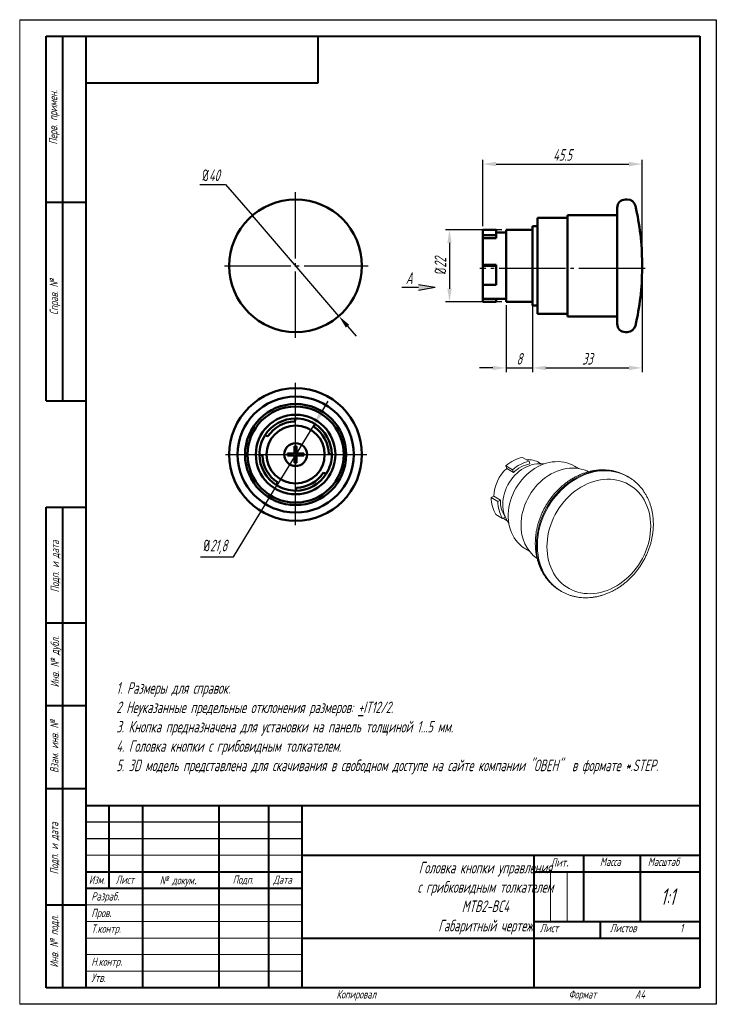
# Model space of a CAD drawing. Header units: millimetres. Extents: x 2381 to 2591, y 1129 to 1426.
import ezdxf

# ---------------------------------------------------------------- set-up
doc = ezdxf.new("R2010")
doc.units = ezdxf.units.MM
doc.linetypes.add('ГОСТ 2.303 5', pattern=[24, 20, -1.5, 1, -1.5])
for name, color, linetype, lineweight in [('main', 5, 'Continuous', 50), ('text', 7, 'Continuous', 25), ('Оси', 1, 'ГОСТ 2.303 5', 25), ('РАЗМЕРЫ', 7, 'Continuous', 25), ('ФОРМАТ', 7, 'Continuous', 25), ('ФОРМАТ @ 1', 7, 'Continuous', 25)]:
    doc.layers.add(name, color=color, linetype=linetype, lineweight=lineweight)
doc.styles.add('GOST', font='Gost.shx', dxfattribs={"width": 0.8, "oblique": 15, "height": 3.5})
doc.dimstyles.new('ISO-25', dxfattribs={"dimtxt": 3.5, "dimasz": 4, "dimexe": 1.25, "dimexo": 1, "dimgap": 1, "dimtad": 1, "dimtoh": 1, "dimdec": 1, "dimtxsty": 'GOST', "dimcen": 0, "dimclrd": 256, "dimclrt": 7, "dimadec": 0, "dimazin": 2, "dimtfac": 1, "dimtdec": 1, "dimtmove": 0, "dimatfit": 1, "dimfxl": 0, "dimlwd": -1, "dimarcsym": 0})
doc.dimstyles.get("Standard").update_dxf_attribs({"dimtxt": 3.5, "dimasz": 4, "dimexe": 1.25, "dimexo": 1, "dimgap": 1, "dimtad": 1, "dimdec": 1, "dimrnd": 0.5, "dimtxsty": 'GOST', "dimcen": 0, "dimclrd": 256, "dimclre": 256, "dimclrt": 7, "dimadec": 0, "dimazin": 2, "dimtfac": 1, "dimtdec": 1, "dimtmove": 2, "dimatfit": 1, "dimfxl": 0, "dimtolj": 1, "dimtzin": 0, "dimlwd": -1, "dimlwe": -1, "dimarcsym": 0})

# ---------------------------------------------------------------- blocks, each defined once
blk = doc.blocks.new('*D225')
at = {"layer": 'Defpoints', "color": 0}
for p in [(2450.95, 1366.65), (2477.03, 1336.32)]:
    blk.add_point(p, dxfattribs=at)
at = {"layer": 'РАЗМЕРЫ'}
for p, q in [((2435.11, 1376.05), (2442.88, 1376.05)), ((2442.88, 1376.05), (2450.95, 1366.65)), ((2477.03, 1336.32), (2450.95, 1366.65)), ((2479.64, 1333.29), (2482.24, 1330.25))]:
    blk.add_line(p, q, dxfattribs=at)
at = {"layer": 'РАЗМЕРЫ', "color": 0}
blk.add_arc((2463.99, 1351.49), 20, 127.1017, 132.8513, dxfattribs=at)
at = {"layer": 'РАЗМЕРЫ'}
blk.add_solid([(2480.14, 1333.72), (2479.13, 1332.85), (2477.03, 1336.32)], dxfattribs=at)
at = {"layer": 'РАЗМЕРЫ', "color": 7, "insert": (2438.49, 1378.8), "char_height": 3.5, "attachment_point": 5, "style": 'GOST'}
blk.add_mtext('\\A1;{\\Q0;%%c}40', dxfattribs=at)
blk = doc.blocks.new('_None')
blk = doc.blocks.new('*D226')
at = {"layer": 'Defpoints', "color": 0}
for p in [(2527.13, 1362.39), (2510.38, 1340.59), (2527.13, 1340.59)]:
    blk.add_point(p, dxfattribs=at)
at = {"layer": 'РАЗМЕРЫ'}
for p, q in [((2526.13, 1362.39), (2509.13, 1362.39)), ((2510.38, 1358.39), (2510.38, 1344.59)), ((2526.13, 1340.59), (2509.13, 1340.59))]:
    blk.add_line(p, q, dxfattribs=at)
for points in [[(2511.05, 1358.39), (2509.72, 1358.39), (2510.38, 1362.39)], [(2509.72, 1344.59), (2511.05, 1344.59), (2510.38, 1340.59)]]:
    blk.add_solid(points, dxfattribs=at)
at = {"layer": 'РАЗМЕРЫ', "color": 7, "insert": (2507.63, 1351.49), "char_height": 3.5, "attachment_point": 5, "rotation": 90, "style": 'GOST'}
blk.add_mtext('\\A1;{\\Q0;%%C}22', dxfattribs=at)
blk = doc.blocks.new('*D227')
at = {"layer": 'Defpoints', "color": 0}
for p in [(2568.44, 1351.7), (2535.43, 1339.59), (2568.44, 1320.69)]:
    blk.add_point(p, dxfattribs=at)
at = {"layer": 'РАЗМЕРЫ'}
for p, q in [((2568.44, 1350.7), (2568.44, 1319.44)), ((2535.43, 1338.59), (2535.43, 1319.44)), ((2539.43, 1320.69), (2564.44, 1320.69))]:
    blk.add_line(p, q, dxfattribs=at)
for points in [[(2539.43, 1321.35), (2539.43, 1320.02), (2535.43, 1320.69)], [(2564.44, 1320.02), (2564.44, 1321.35), (2568.44, 1320.69)]]:
    blk.add_solid(points, dxfattribs=at)
at = {"layer": 'РАЗМЕРЫ', "color": 7, "insert": (2551.94, 1323.44), "char_height": 3.5, "attachment_point": 5, "style": 'GOST'}
blk.add_mtext('\\A1;33', dxfattribs=at)
blk = doc.blocks.new('*D228')
at = {"layer": 'Defpoints', "color": 0}
for p in [(2527.43, 1340.59), (2535.43, 1340.59), (2535.43, 1320.69)]:
    blk.add_point(p, dxfattribs=at)
at = {"layer": 'РАЗМЕРЫ'}
for p, q in [((2527.43, 1339.59), (2527.43, 1319.44)), ((2535.43, 1339.59), (2535.43, 1319.44)), ((2523.43, 1320.69), (2519.43, 1320.69)), ((2527.43, 1320.69), (2535.43, 1320.69)), ((2539.43, 1320.69), (2543.43, 1320.69))]:
    blk.add_line(p, q, dxfattribs=at)
for points in [[(2523.43, 1320.02), (2523.43, 1321.35), (2527.43, 1320.69)], [(2539.43, 1321.35), (2539.43, 1320.02), (2535.43, 1320.69)]]:
    blk.add_solid(points, dxfattribs=at)
at = {"layer": 'РАЗМЕРЫ', "color": 7, "insert": (2531.43, 1323.44), "char_height": 3.5, "attachment_point": 5, "style": 'GOST'}
blk.add_mtext('\\A1;8', dxfattribs=at)
blk = doc.blocks.new('*D229')
at = {"layer": 'Defpoints', "color": 0}
for p in [(2568.44, 1382.18), (2520.43, 1362.42), (2568.44, 1350.7)]:
    blk.add_point(p, dxfattribs=at)
at = {"layer": 'РАЗМЕРЫ'}
for p, q in [((2520.43, 1363.42), (2520.43, 1383.43)), ((2524.43, 1382.18), (2564.44, 1382.18)), ((2568.44, 1351.7), (2568.44, 1383.43))]:
    blk.add_line(p, q, dxfattribs=at)
for points in [[(2524.43, 1382.84), (2524.43, 1381.51), (2520.43, 1382.18)], [(2564.44, 1381.51), (2564.44, 1382.84), (2568.44, 1382.18)]]:
    blk.add_solid(points, dxfattribs=at)
at = {"layer": 'РАЗМЕРЫ', "color": 7, "insert": (2544.44, 1384.93), "char_height": 3.5, "attachment_point": 5, "style": 'GOST'}
blk.add_mtext('\\A1;45.5', dxfattribs=at)
blk = doc.blocks.new('*D231')
at = {"layer": 'Defpoints', "color": 0}
for p in [(2469.66, 1303.85), (2458.33, 1285.23)]:
    blk.add_point(p, dxfattribs=at)
at = {"layer": 'РАЗМЕРЫ'}
for p, q in [((2471.74, 1307.27), (2473.81, 1310.69)), ((2469.66, 1303.85), (2458.33, 1285.23)), ((2445.23, 1263.7), (2458.33, 1285.23)), ((2435.36, 1263.7), (2445.23, 1263.7))]:
    blk.add_line(p, q, dxfattribs=at)
blk.add_solid([(2471.17, 1307.62), (2472.31, 1306.92), (2469.66, 1303.85)], dxfattribs=at)
at = {"layer": 'РАЗМЕРЫ', "color": 7, "insert": (2439.79, 1266.71), "char_height": 3.5, "attachment_point": 5, "style": 'GOST'}
blk.add_mtext('\\A1;{\\Q0;%%c}21,8', dxfattribs=at)

msp = doc.modelspace()

# ---------------------------------------------------------------- hatches: boundary and pattern name
at = {"layer": 'РАЗМЕРЫ', "lineweight": 25, "ltscale": 5}
h = msp.add_hatch(color=256, dxfattribs=at)
h.dxf.hatch_style = 1
h.paths.add_polyline_path([(2506.04, 1345.01), (2501.04, 1344.13), (2501.04, 1345.89)])

# ---------------------------------------------------------------- linework, layer by layer
at = {"layer": 'main'}
for p, q in [((2563.98, 1371.49), (2563.43, 1371.49)), ((2560.93, 1366.74), (2545.93, 1366.74)), ((2545.93, 1351.49), (2545.93, 1366.74)), ((2560.93, 1351.49), (2560.93, 1368.99)), ((2536.93, 1363.49), (2535.43, 1363.49)), ((2535.43, 1351.49), (2535.43, 1363.49)), ((2545.93, 1365.99), (2536.93, 1365.99)), ((2536.93, 1365.99), (2536.93, 1336.99)), ((2524.43, 1362.39), (2520.43, 1362.39)), ((2520.43, 1360.73), (2520.43, 1362.39)), ((2524.43, 1360.73), (2520.43, 1360.73)), ((2520.43, 1359.83), (2520.43, 1360.73)), ((2524.43, 1360.73), (2524.43, 1362.39)), ((2527.43, 1361.49), (2524.43, 1361.49)), ((2524.43, 1359.83), (2524.43, 1360.73)), ((2535.43, 1362.39), (2527.43, 1362.39)), ((2527.43, 1351.49), (2527.43, 1362.39)), ((2524.43, 1359.83), (2520.43, 1359.83)), ((2520.43, 1351.74), (2520.43, 1359.83)), ((2524.43, 1351.74), (2520.43, 1351.74)), ((2520.43, 1351.49), (2520.43, 1351.74)), ((2524.43, 1351.49), (2520.43, 1351.49)), ((2520.43, 1345.72), (2520.43, 1351.49)), ((2524.43, 1351.49), (2524.43, 1351.74)), ((2524.43, 1345.72), (2524.43, 1351.49)), ((2527.43, 1340.59), (2527.43, 1351.49)), ((2535.43, 1339.49), (2535.43, 1351.49)), ((2545.93, 1336.24), (2545.93, 1351.49)), ((2560.93, 1333.99), (2560.93, 1351.49)), ((2568.44, 1350.7), (2568.44, 1352.27)), ((2524.43, 1345.72), (2520.43, 1345.72)), ((2520.43, 1341.49), (2520.43, 1345.72)), ((2524.43, 1341.49), (2520.43, 1341.49)), ((2520.43, 1340.59), (2520.43, 1341.49)), ((2524.43, 1340.59), (2520.43, 1340.59)), ((2524.43, 1341.49), (2527.43, 1341.49)), ((2524.43, 1340.59), (2524.43, 1341.49)), ((2527.43, 1340.59), (2535.43, 1340.59)), ((2535.43, 1339.49), (2536.93, 1339.49)), ((2536.93, 1336.99), (2545.93, 1336.99)), ((2545.93, 1336.24), (2560.93, 1336.24)), ((2563.43, 1331.49), (2563.98, 1331.49)), ((2463.99, 1305.46), (2463.73, 1304.56)), ((2469.5, 1302.91), (2469.76, 1303.81)), ((2455.65, 1300.07), (2454.74, 1300.33)), ((2464.23, 1297.06), (2463.63, 1297.06)), ((2463.63, 1297.06), (2463.63, 1294.86)), ((2464.23, 1294.86), (2464.23, 1297.06)), ((2453.09, 1294.56), (2453.99, 1294.31)), ((2463.63, 1294.86), (2461.49, 1294.86)), ((2461.49, 1294.86), (2461.49, 1294.26)), ((2461.49, 1294.26), (2463.63, 1294.26)), ((2463.63, 1294.26), (2463.63, 1292.06)), ((2463.63, 1292.06), (2464.23, 1292.06)), ((2466.49, 1294.86), (2464.23, 1294.86)), ((2464.23, 1292.06), (2464.23, 1294.26)), ((2464.23, 1294.26), (2466.49, 1294.26)), ((2466.49, 1294.26), (2466.49, 1294.86)), ((2474.89, 1294.56), (2473.99, 1294.82)), ((2472.34, 1289.06), (2473.24, 1288.8)), ((2458.48, 1286.22), (2458.22, 1285.32)), ((2463.99, 1283.66), (2464.25, 1284.57))]:
    msp.add_line(p, q, dxfattribs=at)
at = {"layer": 'main', "lineweight": 20}
for p, q in [((2534.4, 1292.52), (2532.4, 1293.71)), ((2534.4, 1292.52), (2534.62, 1291.72)), ((2537.96, 1291.8), (2537.5, 1292.07)), ((2529.4, 1289.99), (2527.4, 1291.17)), ((2527.63, 1290.37), (2527.4, 1291.17)), ((2529.63, 1289.18), (2527.63, 1290.37)), ((2529.63, 1289.18), (2529.4, 1289.99)), ((2549.23, 1290.35), (2548.04, 1291.06)), ((2564.37, 1287.77), (2564.09, 1287.94)), ((2564.37, 1287.77), (2564.42, 1287.74)), ((2522.96, 1281.6), (2523.74, 1282)), ((2524.96, 1280.42), (2522.96, 1281.6)), ((2525.74, 1280.82), (2523.74, 1282)), ((2524.96, 1280.42), (2525.74, 1280.82)), ((2526.39, 1275.28), (2524.39, 1276.46)), ((2527.17, 1275.68), (2526.39, 1275.28)), ((2527.3, 1274.86), (2527.77, 1274.59)), ((2533.26, 1266.1), (2534.45, 1265.4)), ((2543.71, 1253.52), (2543.98, 1253.36))]:
    msp.add_line(p, q, dxfattribs=at)
at = {"layer": 'main', "lineweight": 20, "flags": 128}
for points in [[(2548.04, 1291.06), (2547.32, 1291.44), (2546.53, 1291.78), (2545.72, 1292.05), (2544.87, 1292.25), (2544.01, 1292.37), (2543.13, 1292.43), (2542.23, 1292.41), (2541.33, 1292.32), (2540.42, 1292.16), (2539.52, 1291.93), (2538.62, 1291.62), (2537.73, 1291.25), (2536.86, 1290.82), (2536, 1290.32), (2535.17, 1289.76), (2534.37, 1289.14), (2533.6, 1288.47), (2532.87, 1287.74), (2532.18, 1286.97), (2531.53, 1286.15), (2530.93, 1285.29), (2530.39, 1284.4), (2529.89, 1283.48), (2529.45, 1282.53), (2529.07, 1281.56), (2528.75, 1280.58), (2528.49, 1279.59), (2528.3, 1278.59), (2528.17, 1277.59), (2528.1, 1276.59), (2528.1, 1275.61), (2528.17, 1274.64), (2528.3, 1273.69), (2528.49, 1272.77), (2528.75, 1271.88), (2529.07, 1271.02), (2529.45, 1270.2), (2529.89, 1269.43), (2530.39, 1268.7), (2530.93, 1268.03), (2531.53, 1267.41), (2532.18, 1266.85), (2532.87, 1266.35), (2533.26, 1266.1)], [(2526.46, 1279.53), (2526.49, 1280.38), (2526.59, 1281.24), (2526.75, 1282.1), (2526.97, 1282.96), (2527.26, 1283.8), (2527.6, 1284.63), (2528, 1285.44), (2528.45, 1286.21), (2528.95, 1286.96), (2529.51, 1287.67), (2530.1, 1288.33), (2530.74, 1288.95), (2531.41, 1289.51), (2532.11, 1290.02), (2532.83, 1290.48), (2533.58, 1290.87), (2534.35, 1291.19), (2535.12, 1291.45), (2535.9, 1291.64), (2536.68, 1291.76), (2537.45, 1291.8), (2538.22, 1291.78), (2538.84, 1291.71)], [(2531.94, 1273.31), (2531.98, 1274.31), (2532.07, 1275.33), (2532.23, 1276.34), (2532.45, 1277.36), (2532.74, 1278.36), (2533.08, 1279.36), (2533.49, 1280.34), (2533.95, 1281.3), (2534.47, 1282.23), (2535.03, 1283.13), (2535.65, 1283.99), (2536.31, 1284.82), (2537.02, 1285.6), (2537.76, 1286.34), (2538.55, 1287.02), (2539.36, 1287.65), (2540.2, 1288.22), (2541.07, 1288.74), (2541.95, 1289.19), (2542.86, 1289.57), (2543.77, 1289.89), (2544.69, 1290.14), (2545.61, 1290.33), (2546.53, 1290.44), (2547.44, 1290.48), (2548.35, 1290.45), (2549.23, 1290.35), (2550.1, 1290.18), (2550.94, 1289.94), (2551.75, 1289.63), (2552.28, 1289.39)], [(2564.09, 1287.94), (2564.04, 1287.97), (2563.16, 1288.44), (2562.25, 1288.84), (2561.31, 1289.18), (2560.34, 1289.45), (2559.35, 1289.65), (2558.34, 1289.77), (2557.31, 1289.83), (2556.27, 1289.82), (2555.22, 1289.73), (2554.16, 1289.57), (2553.11, 1289.35), (2552.05, 1289.05), (2551.01, 1288.69), (2549.97, 1288.26), (2548.95, 1287.76), (2547.95, 1287.2), (2546.97, 1286.58), (2546.01, 1285.91), (2545.09, 1285.17), (2544.2, 1284.38), (2543.34, 1283.54), (2542.52, 1282.65), (2541.75, 1281.72), (2541.02, 1280.75), (2540.33, 1279.74), (2539.7, 1278.69), (2539.12, 1277.62), (2538.6, 1276.52), (2538.13, 1275.4), (2537.73, 1274.26), (2537.38, 1273.11), (2537.09, 1271.95), (2536.87, 1270.79), (2536.71, 1269.62), (2536.61, 1268.46), (2536.58, 1267.31)], [(2543.99, 1253.36), (2543.2, 1253.86), (2542.4, 1254.46), (2541.65, 1255.11), (2540.94, 1255.83), (2540.29, 1256.59), (2539.68, 1257.41), (2539.13, 1258.28), (2538.64, 1259.2), (2538.2, 1260.15), (2537.82, 1261.15), (2537.5, 1262.18), (2537.25, 1263.24), (2537.06, 1264.33), (2536.93, 1265.44), (2536.86, 1266.58), (2536.86, 1267.72), (2536.93, 1268.88), (2537.06, 1270.04), (2537.25, 1271.21), (2537.5, 1272.37), (2537.82, 1273.53), (2538.2, 1274.67), (2538.64, 1275.8), (2539.13, 1276.91), (2539.68, 1278), (2540.29, 1279.06), (2540.94, 1280.08), (2541.65, 1281.08), (2542.4, 1282.03), (2543.2, 1282.94), (2544.04, 1283.8), (2544.91, 1284.62), (2545.82, 1285.38), (2546.76, 1286.09), (2547.73, 1286.74), (2548.72, 1287.33), (2549.73, 1287.86), (2550.76, 1288.32), (2551.81, 1288.72), (2552.86, 1289.05), (2553.91, 1289.31), (2554.97, 1289.5), (2556.02, 1289.62), (2557.07, 1289.67), (2558.1, 1289.65), (2559.12, 1289.56), (2560.13, 1289.39), (2561.11, 1289.16), (2562.06, 1288.86), (2562.99, 1288.49), (2563.88, 1288.05), (2564.37, 1287.77)], [(2539.74, 1266.76), (2539.77, 1265.67), (2539.87, 1264.61), (2540.03, 1263.57), (2540.25, 1262.55), (2540.53, 1261.56), (2540.88, 1260.61), (2541.29, 1259.69), (2541.75, 1258.82), (2542.27, 1257.99), (2542.85, 1257.21), (2543.47, 1256.48), (2544.15, 1255.81), (2544.87, 1255.19), (2545.63, 1254.64), (2546.44, 1254.15), (2547.28, 1253.72), (2548.15, 1253.36), (2549.05, 1253.06), (2549.98, 1252.84), (2550.94, 1252.68), (2551.91, 1252.6), (2552.89, 1252.59), (2553.89, 1252.64), (2554.89, 1252.77), (2555.89, 1252.97), (2556.89, 1253.24), (2557.89, 1253.57), (2558.87, 1253.97), (2559.85, 1254.44), (2560.8, 1254.97), (2561.73, 1255.57), (2562.63, 1256.22), (2563.51, 1256.92), (2564.35, 1257.68), (2565.15, 1258.49), (2565.92, 1259.35), (2566.64, 1260.25), (2567.31, 1261.19), (2567.94, 1262.16), (2568.51, 1263.17), (2569.03, 1264.2), (2569.5, 1265.26), (2569.9, 1266.34), (2570.25, 1267.43), (2570.53, 1268.53), (2570.76, 1269.63), (2570.92, 1270.74), (2571.01, 1271.84), (2571.05, 1272.94), (2571.01, 1274.02), (2570.92, 1275.09), (2570.76, 1276.13), (2570.53, 1277.15), (2570.25, 1278.13), (2569.9, 1279.09), (2569.5, 1280), (2569.03, 1280.88), (2568.51, 1281.7), (2567.94, 1282.48), (2567.31, 1283.21), (2566.64, 1283.88), (2565.92, 1284.5), (2565.15, 1285.05), (2564.35, 1285.55), (2563.51, 1285.98), (2562.63, 1286.34), (2561.73, 1286.63), (2560.8, 1286.86), (2559.85, 1287.01), (2558.87, 1287.1), (2557.89, 1287.11), (2556.89, 1287.05), (2555.89, 1286.92), (2554.89, 1286.73), (2553.89, 1286.46), (2552.89, 1286.12), (2551.91, 1285.72), (2550.94, 1285.25), (2549.98, 1284.72), (2549.05, 1284.13), (2548.15, 1283.48), (2547.28, 1282.77), (2546.44, 1282.01), (2545.63, 1281.2), (2544.87, 1280.34), (2544.15, 1279.44), (2543.47, 1278.5), (2542.85, 1277.53), (2542.27, 1276.52), (2541.75, 1275.49), (2541.29, 1274.43), (2540.88, 1273.36), (2540.53, 1272.27), (2540.25, 1271.17), (2540.03, 1270.06), (2539.87, 1268.95), (2539.77, 1267.85), (2539.74, 1266.76)]]:
    msp.add_lwpolyline(points, dxfattribs=at)
at = {"layer": 'main'}
for centre, radius in [((2463.99, 1351.49), 20), ((2463.99, 1294.56), 20), ((2463.99, 1294.56), 17.5), ((2463.99, 1294.56), 15.25), ((2463.99, 1294.56), 14.5), ((2463.99, 1294.56), 12), ((2463.99, 1294.56), 8.75), ((2463.99, 1294.56), 3.45)]:
    msp.add_circle(centre, radius, dxfattribs=at)
for centre, radius, start, end in [((2563.43, 1368.99), 2.5, 90, 180), ((2563.98, 1368.99), 2.5, 13.3322, 90), ((2493.44, 1352.27), 75, 0, 13.3322), ((2493.44, 1350.7), 75, 346.6678, 0), ((2563.43, 1333.99), 2.5, 180, 270), ((2563.98, 1333.99), 2.5, 270, 346.6678), ((2463.99, 1294.56), 10.9, 90, 148.0486), ((2463.99, 1294.56), 10, 91.4819, 146.5667), ((2463.99, 1294.56), 10.9, 58.0486, 90), ((2463.99, 1294.56), 10, 1.4819, 56.5667), ((2463.99, 1294.56), 10.9, 0, 58.0486), ((2463.99, 1294.56), 10.9, 148.0486, 180), ((2463.99, 1294.56), 10.9, 180, 238.0486), ((2463.99, 1294.56), 10, 181.4819, 236.5667), ((2463.99, 1294.56), 10.9, 328.0486, 0), ((2463.99, 1294.56), 10, 271.4819, 326.5667), ((2463.99, 1294.56), 10.9, 270, 328.0486), ((2463.99, 1294.56), 10.9, 238.0486, 270)]:
    msp.add_arc(centre, radius, start, end, dxfattribs=at)
at = {"layer": 'main', "lineweight": 20}
for centre, radius, start, end in [((2534.66, 1283.08), 10.87, 102.0014, 131.8692), ((2536.66, 1281.89), 10.87, 102.0014, 131.8692), ((2533.98, 1286.03), 6.99, 59.777, 93.2534), ((2535.67, 1281.54), 11.94, 132.3648, 177.8087), ((2536.46, 1281.92), 9.97, 100.6104, 133.2602), ((2532.37, 1281.45), 9.41, 179.0983, 212.0102), ((2534.37, 1280.27), 9.41, 179.0983, 212.0102), ((2534.37, 1280.45), 8.64, 177.5715, 213.537), ((2535.65, 1279.33), 9.19, 178.784, 216.5921), ((2530.69, 1280.58), 6.64, 231.6355, 239.3526), ((2543.99, 1272.84), 12.05, 177.7672, 233.2031), ((2552.11, 1266.6), 15.55, 177.4002, 237.2713)]:
    msp.add_arc(centre, radius, start, end, dxfattribs=at)
for points, knots in [([(2564.14, 1287.9), (2564.07, 1287.95), (2563.73, 1288.16), (2563.08, 1288.49), (2562.19, 1288.89), (2561.27, 1289.23), (2560.33, 1289.5), (2559.37, 1289.71), (2558.39, 1289.85), (2557.39, 1289.94), (2556.39, 1289.95), (2555.37, 1289.91), (2554.35, 1289.8), (2553.32, 1289.62), (2552.3, 1289.38), (2551.28, 1289.08), (2550.27, 1288.71), (2549.28, 1288.29), (2548.3, 1287.8), (2547.33, 1287.26), (2546.39, 1286.66), (2545.48, 1286), (2544.59, 1285.3), (2543.73, 1284.54), (2542.91, 1283.74), (2542.13, 1282.9), (2541.38, 1282.01), (2540.68, 1281.09), (2540.02, 1280.13), (2539.41, 1279.14), (2538.85, 1278.12), (2538.34, 1277.08), (2537.88, 1276.01), (2537.47, 1274.93), (2537.12, 1273.83), (2536.83, 1272.72), (2536.59, 1271.6), (2536.42, 1270.48), (2536.3, 1269.36), (2536.25, 1268.45), (2536.25, 1267.91), (2536.24, 1267.74)], [0, 0, 0, 0, 0.006434, 0.032356, 0.058274, 0.0842, 0.11015, 0.136135, 0.162167, 0.188256, 0.214407, 0.240624, 0.266909, 0.29326, 0.319676, 0.34615, 0.372678, 0.399252, 0.425868, 0.452517, 0.479195, 0.505896, 0.532614, 0.559347, 0.586091, 0.612843, 0.639603, 0.666367, 0.693136, 0.719909, 0.746686, 0.773467, 0.800251, 0.827038, 0.853828, 0.880619, 0.90741, 0.934199, 0.960983, 0.987758, 1, 1, 1, 1]), ([(2571.83, 1273.56), (2571.83, 1273.76), (2571.82, 1274.33), (2571.77, 1275.27), (2571.64, 1276.35), (2571.46, 1277.41), (2571.22, 1278.45), (2570.92, 1279.46), (2570.56, 1280.44), (2570.14, 1281.38), (2569.67, 1282.29), (2569.15, 1283.16), (2568.58, 1283.98), (2567.96, 1284.76), (2567.29, 1285.49), (2566.58, 1286.17), (2565.83, 1286.79), (2565.11, 1287.32), (2564.63, 1287.61), (2564.42, 1287.74)], [0, 0, 0, 0, 0.034306, 0.096505, 0.158678, 0.220776, 0.282782, 0.344678, 0.406446, 0.46807, 0.529537, 0.590839, 0.651971, 0.712934, 0.773736, 0.834392, 0.894923, 0.955353, 1, 1, 1, 1]), ([(2543.99, 1253.36), (2544.04, 1253.33), (2544.37, 1253.13), (2545, 1252.81), (2545.88, 1252.41), (2546.8, 1252.07), (2547.74, 1251.8), (2548.7, 1251.59), (2549.68, 1251.44), (2550.68, 1251.36), (2551.69, 1251.34), (2552.7, 1251.39), (2553.73, 1251.5), (2554.75, 1251.68), (2555.77, 1251.92), (2556.79, 1252.22), (2557.8, 1252.59), (2558.8, 1253.01), (2559.78, 1253.5), (2560.74, 1254.04), (2561.68, 1254.64), (2562.6, 1255.29), (2563.49, 1256), (2564.34, 1256.75), (2565.16, 1257.56), (2565.95, 1258.4), (2566.69, 1259.29), (2567.39, 1260.21), (2568.05, 1261.17), (2568.66, 1262.16), (2569.23, 1263.18), (2569.74, 1264.22), (2570.2, 1265.29), (2570.6, 1266.37), (2570.95, 1267.47), (2571.25, 1268.58), (2571.48, 1269.7), (2571.66, 1270.82), (2571.78, 1271.94), (2571.83, 1272.85), (2571.83, 1273.39), (2571.83, 1273.56)], [0, 0, 0, 0, 0.004689, 0.030657, 0.05662, 0.082592, 0.108586, 0.134617, 0.160695, 0.18683, 0.213027, 0.23929, 0.265621, 0.292019, 0.318481, 0.345001, 0.371576, 0.398197, 0.424859, 0.451556, 0.47828, 0.505028, 0.531793, 0.558573, 0.585364, 0.612163, 0.638969, 0.665781, 0.692597, 0.719417, 0.746241, 0.773069, 0.7999, 0.826734, 0.853571, 0.880409, 0.907248, 0.934084, 0.960914, 0.987736, 1, 1, 1, 1]), ([(2536.24, 1267.74), (2536.25, 1267.53), (2536.25, 1266.96), (2536.31, 1266.03), (2536.43, 1264.95), (2536.61, 1263.89), (2536.86, 1262.85), (2537.16, 1261.84), (2537.52, 1260.86), (2537.93, 1259.92), (2538.4, 1259.01), (2538.92, 1258.14), (2539.5, 1257.31), (2540.12, 1256.54), (2540.78, 1255.81), (2541.5, 1255.13), (2542.25, 1254.5), (2542.99, 1253.96), (2543.5, 1253.65), (2543.73, 1253.51)], [0, 0, 0, 0, 0.034117, 0.095975, 0.157807, 0.219564, 0.281229, 0.342785, 0.404214, 0.465499, 0.52663, 0.587595, 0.64839, 0.709019, 0.769487, 0.82981, 0.890008, 0.950107, 1, 1, 1, 1])]:
    msp.add_open_spline(points, degree=3, knots=knots, dxfattribs=at)
at = {"layer": 'Оси'}
for p, q in [((2463.99, 1329.74), (2463.99, 1373.9)), ((2442.54, 1351.49), (2485.89, 1351.49)), ((2569.35, 1350.7), (2519.49, 1350.7)), ((2463.99, 1273.21), (2463.99, 1316.16)), ((2442.88, 1294.56), (2485.42, 1294.56))]:
    msp.add_line(p, q, dxfattribs=at)
at = {"layer": 'РАЗМЕРЫ', "lineweight": 25, "ltscale": 5}
for p, q in [((2501.04, 1345.89), (2506.04, 1345.01)), ((2496.04, 1345.01), (2501.04, 1345.01)), ((2501.04, 1344.13), (2506.04, 1345.01))]:
    msp.add_line(p, q, dxfattribs=at)
at = {"layer": 'ФОРМАТ', "lineweight": 0}
msp.add_line((2380.81, 1425.73), (2380.81, 1128.73), dxfattribs=at)
at = {"layer": 'ФОРМАТ', "ltscale": 5}
msp.add_line((2380.81, 1425.73), (2590.81, 1425.73), dxfattribs=at)
at = {"layer": 'ФОРМАТ', "linetype": 'ByBlock', "ltscale": 5}
for p, q in [((2590.81, 1425.73), (2590.81, 1128.73)), ((2590.81, 1128.73), (2380.81, 1128.73))]:
    msp.add_line(p, q, dxfattribs=at)
at = {"layer": 'ФОРМАТ', "lineweight": 40}
for p, q in [((2388.81, 1310.73), (2388.81, 1420.73)), ((2388.81, 1310.73), (2388.81, 1420.73)), ((2393.81, 1310.73), (2393.81, 1420.73)), ((2393.81, 1310.73), (2393.81, 1420.73)), ((2470.81, 1406.73), (2470.81, 1420.73)), ((2400.81, 1406.73), (2470.81, 1406.73)), ((2388.81, 1370.73), (2400.81, 1370.73)), ((2388.81, 1310.73), (2400.81, 1310.73)), ((2388.81, 1133.73), (2388.81, 1278.73)), ((2388.81, 1278.73), (2400.81, 1278.73)), ((2393.81, 1133.73), (2393.81, 1278.73)), ((2400.81, 1243.73), (2388.81, 1243.73)), ((2400.81, 1218.73), (2388.81, 1218.73)), ((2400.81, 1193.73), (2388.81, 1193.73)), ((2400.81, 1188.73), (2585.81, 1188.73)), ((2407.81, 1163.73), (2407.81, 1188.73)), ((2417.81, 1188.73), (2417.81, 1133.73)), ((2440.81, 1188.73), (2440.81, 1133.73)), ((2455.81, 1188.73), (2455.81, 1133.73)), ((2465.81, 1188.73), (2465.81, 1133.73)), ((2465.81, 1173.73), (2585.81, 1173.73)), ((2535.81, 1173.73), (2535.81, 1133.73)), ((2550.81, 1173.73), (2550.81, 1153.73)), ((2567.81, 1173.73), (2567.81, 1153.73)), ((2400.81, 1168.73), (2465.81, 1168.73)), ((2535.81, 1168.73), (2585.81, 1168.73)), ((2400.81, 1163.73), (2465.81, 1163.73)), ((2388.81, 1158.73), (2400.81, 1158.73)), ((2535.81, 1153.73), (2585.81, 1153.73)), ((2555.81, 1153.73), (2555.81, 1148.73)), ((2465.81, 1148.73), (2585.81, 1148.73))]:
    msp.add_line(p, q, dxfattribs=at)
at = {"layer": 'ФОРМАТ', "lineweight": 40, "ltscale": 5}
for p, q in [((2388.81, 1420.73), (2585.81, 1420.73)), ((2400.81, 1133.73), (2400.81, 1420.73)), ((2585.81, 1420.73), (2585.81, 1133.73)), ((2585.81, 1133.73), (2388.81, 1133.73))]:
    msp.add_line(p, q, dxfattribs=at)
at = {"layer": 'ФОРМАТ'}
for p, q in [((2400.81, 1370.73), (2388.81, 1370.73)), ((2400.81, 1183.73), (2465.81, 1183.73)), ((2400.81, 1178.73), (2465.81, 1178.73))]:
    msp.add_line(p, q, dxfattribs=at)
at = {"layer": 'ФОРМАТ', "linetype": 'Continuous', "lineweight": 0}
for p, q in [((2400.81, 1173.73), (2465.81, 1173.73)), ((2540.81, 1168.73), (2540.81, 1153.73)), ((2545.81, 1168.73), (2545.81, 1153.73)), ((2400.81, 1158.73), (2465.81, 1158.73)), ((2400.81, 1153.73), (2465.81, 1153.73)), ((2400.81, 1148.73), (2465.81, 1148.73)), ((2400.81, 1143.73), (2465.81, 1143.73)), ((2400.81, 1138.73), (2465.81, 1138.73))]:
    msp.add_line(p, q, dxfattribs=at)
at = {"layer": 'ФОРМАТ', "linetype": 'Continuous'}
msp.add_line((2388.81, 1133.73), (2400.81, 1133.73), dxfattribs=at)

# ---------------------------------------------------------------- texts
at = {"layer": 'text', "ltscale": 100, "insert": (2409.92, 1225.89), "char_height": 3.5, "width": 178.5111, "attachment_point": 1, "style": 'GOST'}
msp.add_mtext('1. Размеры для справок.\\P2 Неуказанные предельные отклонения размеров: {\\L+}IT12/2.\\P3. Кнопка предназначена для установки на панель толщиной 1...5 мм.\\P4. Головка кнопки с грибовидным толкателем.\\P5. 3D модель представлена для скачивания в свободном доступе на сайте компании "ОВЕН"  в формате *.STEP.', dxfattribs=at)
at = {"layer": 'РАЗМЕРЫ', "lineweight": 25, "insert": (2497.21, 1349.51), "char_height": 25000, "attachment_point": 1, "style": 'GOST'}
msp.add_mtext_dynamic_manual_height_columns('{\\H0.00014x;\\FGOST|c0;А}', width=3.1479, gutter_width=12.5, heights=[0], dxfattribs=at)
at = {"layer": 'ФОРМАТ', "char_height": 2.5, "attachment_point": 1, "rotation": 90, "style": 'GOST'}
for s, insert in [('{\\Q15;\\W0.8;Перв. примен\\W0.965;.}', (2389.64, 1388.05)), ('Справ. №', (2389.86, 1336.66)), ('{\\Q15;\\W0.8;Подп. и дата}', (2390.16, 1252.98)), ('Инв. № {\\Fgost_au|c204;дубл.}', (2390.15, 1224.32)), ('Взам. инв. №', (2389.99, 1198.51)), ('{\\Q15;\\W0.8;Подп. и дата}', (2389.93, 1167.93)), ('Инв. № {\\Fgost_au|c204;подл\\W0.965;.}', (2389.93, 1139.8))]:
    msp.add_mtext(s, dxfattribs=dict(at, insert=insert))
at = {"layer": 'ФОРМАТ', "attachment_point": 1, "style": 'GOST'}
for s, insert, char_height in [('{\\Q15;\\W0.8;Лит\\H1.4x;\\W0.965;.}', (2540.88, 1173.77), 2.5), ('{\\Q15;\\W0.8;Масштаб}', (2570.16, 1172.98), 2.5), ('\\pxqc;Головка кнопки управления\\Pс грибковидным толкателем\\PMTB2-BC4\\PГабаритный чертеж', (2500.72, 1171.72), 3.5), ('{\\Q15;\\W0.8;Масса}', (2555.72, 1172.98), 2.5), ('{\\Q15;\\W0.784;Изм.}', (2401.67, 1167.58), 2.5), ('{\\Q15;\\W0.8;Лист}', (2409.73, 1167.58), 2.5), ('{\\Q15;\\W0.8;Подп.}', (2445.01, 1167.6), 2.5), ('{\\Q15;\\W0.8;Дата}', (2457.26, 1167.58), 2.5), ('{\\Q15;\\W0.8;Разраб\\H1.4x;.}', (2402.39, 1163.54), 2.5), ('1:1', (2574.02, 1163.7), 5), ('{\\Q15;\\W0.8;Пров\\H1.4x;.}', (2402.39, 1158.54), 2.5), ('{\\Q15;\\W0.8;Т.контр\\W0.965;.}', (2402.39, 1152.8), 2.5), ('Лист    ', (2537.59, 1152.98), 2.5), ('{\\Q15;\\W0.8;Листов}', (2558.72, 1152.98), 2.5), ('1', (2579.88, 1152.96), 2.5), ('{\\Q15;\\W0.8;Н.контр\\H1.4x;.}', (2402.39, 1143.84), 2.5), ('{\\Q15;\\W0.8;Утв.}', (2402.39, 1137.98), 2.5), ('{\\W0.9;Копировал}', (2476.31, 1132.98), 2.5), ('{\\W0.9;Формат}', (2546.31, 1132.98), 2.5), ('{\\W0.9;A4}', (2566.31, 1132.96), 2.5)]:
    msp.add_mtext(s, dxfattribs=dict(at, insert=insert, char_height=char_height))
at = {"layer": 'ФОРМАТ @ 1', "insert": (2423.01, 1167.39), "char_height": 2.5, "attachment_point": 1, "style": 'GOST'}
msp.add_mtext('№ докум{\\Fwin_eskd|c204;\\W0.965;.}', dxfattribs=at)

# ---------------------------------------------------------------- dimensions: what is measured, and where the dimension line sits
at = {"layer": 'РАЗМЕРЫ'}
dim = msp.add_linear_dim(base=(2568.44, 1382.18), p1=(2520.43, 1362.42), p2=(2568.44, 1350.7), text='45.5', dimstyle='Standard', override={"dimlfac": 1, "dimtxsty": 'GOST', "dimsah": 1, "dimtmove": 1, "dimtolj": 1}, dxfattribs=at)
dim.commit()
dim.dimension.update_dxf_attribs({"geometry": '*D229', "text_midpoint": (2544.44, 1384.93)})
for p1, p2, text, override, picture, middle in [((2477.03, 1336.32), (2450.95, 1366.65), '{\\Q0;%%c}40', {"dimlfac": 1, "dimtxsty": 'GOST', "dimblk2": 'None', "dimsah": 1, "dimse2": 1, "dimsd1": 1, "dimsd2": 0, "dimtmove": 1, "dimtolj": 1}, '*D225', (2442.88, 1376.05)), ((2469.66, 1303.85), (2458.33, 1285.23), '{\\Q0;%%c}21,8', {"dimlfac": 1, "dimtxsty": 'GOST', "dimblk2": 'None', "dimsah": 1, "dimse2": 0, "dimsd1": 1, "dimsd2": 0, "dimtmove": 1, "dimtolj": 1}, '*D231', (2445.23, 1263.7))]:
    dim = msp.add_diameter_dim_2p(p1=p1, p2=p2, text=text, dimstyle='ISO-25', override=override, dxfattribs=at)
    dim.commit()
    dim.dimension.update_dxf_attribs({"geometry": picture, "text_midpoint": middle, "dimtype": 163})
dim = msp.add_linear_dim(base=(2510.38, 1340.59), p1=(2527.13, 1362.39), p2=(2527.13, 1340.59), angle=90, text='{\\Q0;%%C}<>', dimstyle='Standard', override={"dimlfac": 1, "dimtxsty": 'GOST', "dimsah": 1, "dimtmove": 1, "dimtolj": 1}, dxfattribs=at)
dim.commit()
dim.dimension.update_dxf_attribs({"geometry": '*D226', "text_midpoint": (2507.63, 1351.49)})
for base, p1, p2, picture, middle in [((2568.44, 1320.69), (2535.43, 1339.59), (2568.44, 1351.7), '*D227', (2551.94, 1323.44)), ((2535.43, 1320.69), (2527.43, 1340.59), (2535.43, 1340.59), '*D228', (2531.43, 1323.44))]:
    dim = msp.add_linear_dim(base=base, p1=p1, p2=p2, dimstyle='Standard', override={"dimlfac": 1, "dimtxsty": 'GOST', "dimsah": 1, "dimtmove": 1, "dimtolj": 1}, dxfattribs=at)
    dim.commit()
    dim.dimension.update_dxf_attribs({"geometry": picture, "text_midpoint": middle})

doc.saveas('drawing.dxf')
